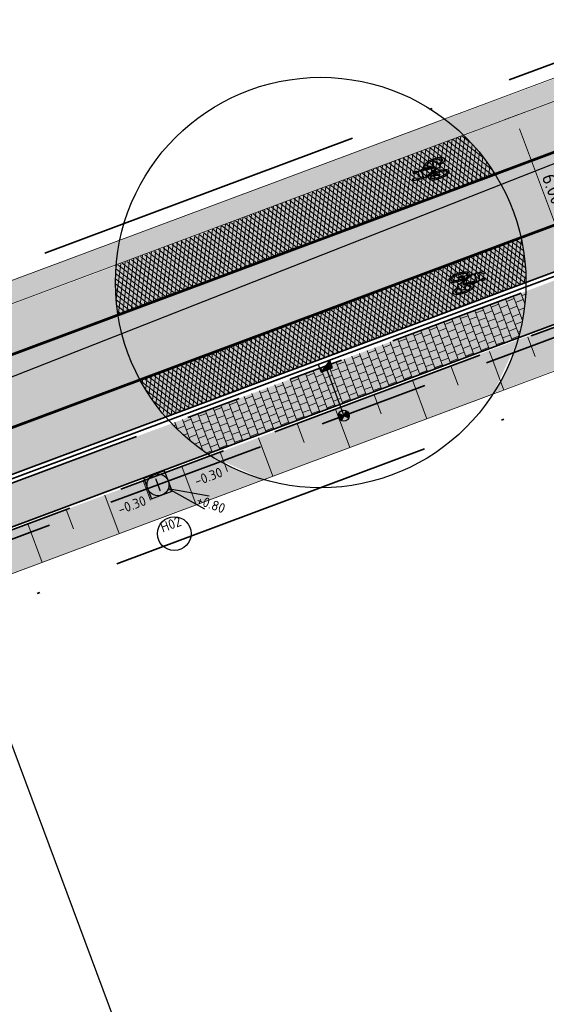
# Model space of a CAD drawing. Header units: metres. Extents: x 132493 to 134960, y 502695 to 503907.
# Tile 61 of 144: x 133178 to 133198, y 503046 to 503082. Entities that reach past the tile are written whole.
import ezdxf
from ezdxf.enums import TextEntityAlignment as Align

# ---------------------------------------------------------------- set-up
doc = ezdxf.new("R2010")
doc.units = ezdxf.units.M
for name, pattern in [('RI-HWA_KOLKAANSLUITING', [4.3, 2.5, -1.8]), ('RI-HWA_PVC', [6.4, 4, -2.4]), ('VH-OPSLUITBAND_100X200', [16, 8, -2, 4, -2]), ('VH-TROTTOIRBAND_130-150', [15, 5, -2, 2, -2, 2, -2]), ('VW-1-1_STREEP', [2, 1, -1]), ('XX-PROJECTGRENS', [18, 12, -3, 0, -3])]:
    doc.linetypes.add(name, pattern=pattern)
doc.layers.get('Defpoints').update_dxf_attribs({"color": 3})
for name, color, linetype, lineweight, plot in [('ARC-hoev-btt-300x300x45-grijs-nieuw', 8, 'Continuous', 18, False), ('ARC-hoev-fietsstrook-plateau-drempel-afalt rood', 241, 'Continuous', 18, False), ('ARC-hoev-gras zaaien', 73, 'Continuous', 35, False), ('ARC-hoev-nieuw-asfalt-streetprint', 215, 'Continuous', 35, False)]:
    doc.layers.add(name, color=color, linetype=linetype, lineweight=lineweight, plot=plot)
for name, color, linetype, lineweight in [('N-WE-GR-GRAS-A-200', 81, 'Continuous', 18), ('N-WE-GW-GRONDWERKLIJN_TEEN-G', 3, 'Continuous', 20), ('N-WE-GW-TALUDARCERING-S', 252, 'Continuous', 25), ('N-WE-GW-TALUDARCERING_KORT-G', 252, 'Continuous', 20), ('N-WE-GW-TALUDARCERING_LANG-G', 252, 'Continuous', 18), ('N-WE-KG-GRENS_WERKGRENS-G', 5, 'XX-PROJECTGRENS', 35), ('N-WE-RI-HWA_HULPSTUK-S', 150, 'Continuous', 25), ('N-WE-RI-HWA_KOLKAANSLUITING_PVC_125-G', 160, 'RI-HWA_KOLKAANSLUITING', 25), ('N-WE-RI-HWA_PUTNUMMER-S', 150, 'Continuous', 25), ('N-WE-RI-HWA_RIOOLPUT-S', 150, 'Continuous', 25), ('N-WE-RI-HWA_STROOMRICHTING-S', 150, 'Continuous', 25), ('N-WE-RI-HWA_TRANSPORTLEIDING_PVC_200-G', 150, 'RI-HWA_PVC', 35), ('N-WE-RI-KOLK-S', 150, 'Continuous', 25), ('N-WE-VH-GOOT_TEGEL-G', 170, 'Continuous', 35), ('N-WE-VH-KANTOPSLUITING_OPSLUITBAND_100X200-G', 150, 'VH-OPSLUITBAND_100X200', 35), ('N-WE-VH-KANTOPSLUITING_TROTTOIRBAND_130 150-G', 210, 'VH-TROTTOIRBAND_130-150', 35), ('N-WE-VH-KANTOPSLUITING_VOORKANTBAND-G', 7, 'Continuous', 35), ('N-WE-VH-KANTVERHARDING-G', 2, 'Continuous', 18), ('N-WE-VH-VERHARDING_ASFALT-A', 23, 'Continuous', 18), ('N-WE-VH-VERHARDING_TEGEL-A-200-dik 45', 251, 'Continuous', 18), ('N-WE-VW-MARKERING_LANGS_STREEP_11_010-G', 7, 'VW-1-1_STREEP', 13), ('N-WE-VW-MARKERING_SYMBOOL-S', 7, 'Continuous', 25), ('N02-WE-VH-VERHARDING_ASFALT-A', 252, 'Continuous', 18), ('X-XX-AL-DETAIL1-M', 7, 'Continuous', 18)]:
    doc.layers.add(name, color=color, linetype=linetype, lineweight=lineweight)
doc.styles.add('NLCS-ISO', font='NLCS-ISO.ttf')
doc.styles.add('NLCS-ISO-M200-T25', font='NLCS-ISO.ttf', dxfattribs={"height": 0.5})
doc.dimstyles.new('NLCS-M200-T25-PIJL_L2_H1', dxfattribs={"dimscale": 0.2, "dimtxt": 2.5, "dimasz": 2.5, "dimexe": 2, "dimexo": 2, "dimgap": 0.7, "dimtad": 1, "dimzin": 0, "dimdsep": 46, "dimtxsty": 'NLCS-ISO-M200-T25', "dimcen": 0, "dimdle": 2, "dimclrd": 256, "dimclre": 256, "dimclrt": 256, "dimadec": 1, "dimazin": 0, "dimtfac": 1, "dimtdec": 3, "dimtofl": 0, "dimtmove": 0, "dimatfit": 3, "dimfxl": 2, "dimfxlon": 1, "dimtfillclr": 256, "dimtolj": 1, "dimtzin": 0, "dimlwd": -1, "dimlwe": -1, "dimarcsym": 0})
pattern_1 = [(262.427879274, (0, 0), (0.148691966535, -0.01976610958), []), (322.427879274, (0, 0), (0.0914639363, 0.118887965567), [])]

# ---------------------------------------------------------------- blocks, each defined once
blk = doc.blocks.new('*D247')
at = {"layer": 'Defpoints', "color": 0, "transparency": 16777216}
for p in [(133198.209, 503078.942), (133196.366, 503078.251), (133198.869, 503072.783)]:
    blk.add_point(p, dxfattribs=at)
at = {"layer": 'X-XX-AL-DETAIL1-M', "transparency": 16777216}
for p, q in [((133196.74, 503078.391), (133195.991, 503078.111)), ((133198.294, 503073.102), (133196.541, 503077.783)), ((133198.495, 503072.643), (133198.095, 503072.493))]:
    blk.add_line(p, q, dxfattribs=at)
for points in [[(133196.619, 503077.812), (133196.463, 503077.754), (133196.366, 503078.251)], [(133198.372, 503073.131), (133198.216, 503073.073), (133198.47, 503072.634)]]:
    blk.add_solid(points, dxfattribs=at)
at = {"layer": 'X-XX-AL-DETAIL1-M', "transparency": 16777216, "insert": (133197.783, 503075.579), "char_height": 0.5, "attachment_point": 5, "rotation": 290.5355, "style": 'NLCS-ISO-M200-T25'}
blk.add_mtext('\\A1;6.00', dxfattribs=at)
blk = doc.blocks.new('N-SRI-KOLK_TROTTOIR-SO')
blk.add_hatch(color=256).paths.add_polyline_path([(1.125, 1.5), (-1.125, 1.5), (-1.125, 0)])
blk.add_line((-1.125, 0), (1.125, 1.5))
at = {"flags": 128}
blk.add_lwpolyline([(-1.125, 0), (1.125, 0), (1.125, 1.5), (-1.125, 1.5)], close=True, dxfattribs=at)
blk = doc.blocks.new('*U367')
at = {"ltscale": 0.1, "style": 'NLCS-ISO'}
for tag, p in [('MAT', (-1, 0.5)), ('BOBL', (-109.39, -3.24))]:
    blk.add_attdef(tag, text='', height=1.8, dxfattribs=at).set_placement(p, align=Align.BOTTOM_RIGHT)
for tag, p in [('DIA', (1, 0.5)), ('BOBR', (107.49, -3.24))]:
    blk.add_attdef(tag, text='', height=1.8, dxfattribs=at).set_placement(p, align=Align.BOTTOM_LEFT)
blk.add_attdef('JVA', text='', height=1.8, dxfattribs=at).set_placement((0, -1), align=Align.TOP_CENTER)
blk = doc.blocks.new('SRI-PUT_INSPECTIE-SO')
at = {"lineweight": -3, "flags": 128}
blk.add_lwpolyline([(-2, -2), (2, -2), (2, 2), (-2, 2)], close=True, dxfattribs=at)
at = {"lineweight": -3, "ltscale": 1.5}
blk.add_circle((0, 0), 2, dxfattribs=at)
at = {"ltscale": 0.1, "style": 'NLCS-ISO'}
blk.add_text('I', height=2.5, dxfattribs=at).set_placement((0, -0.01), align=Align.MIDDLE_CENTER)
blk = doc.blocks.new('*U369')
for q in [(6.45, -7.09), (8.06, -5.18)]:
    blk.add_line((1.53, -1.29), q)
blk.add_circle((-0.32, -9.4), 3.09)
at = {"ltscale": 0.1, "style": 'NLCS-ISO'}
blk.add_attdef('PUTHGT', text='', height=1.8, rotation=319.8065, dxfattribs=at).set_placement((5.82, -4.96), align=Align.MIDDLE_LEFT)
blk.add_attdef('PUTNR', text='', height=1.8, dxfattribs=at).set_placement((-0.32, -7.6), align=Align.MIDDLE_CENTER)
blk = doc.blocks.new('*U370')
at = {"ltscale": 0.1, "style": 'NLCS-ISO'}
for tag, p in [('MAT', (-1, 0.5)), ('BOBL', (-106.36, -3.24))]:
    blk.add_attdef(tag, text='', height=1.8, dxfattribs=at).set_placement(p, align=Align.BOTTOM_RIGHT)
for tag, p in [('DIA', (1, 0.5)), ('BOBR', (104.27, -3.24))]:
    blk.add_attdef(tag, text='', height=1.8, dxfattribs=at).set_placement(p, align=Align.BOTTOM_LEFT)
blk.add_attdef('JVA', text='', height=1.8, dxfattribs=at).set_placement((0, -1), align=Align.TOP_CENTER)
blk = doc.blocks.new('*U377')
at = {"layer": 'N-WE-GW-TALUDARCERING_KORT-G'}
for p, q in [((133196.85, 503070.161), (133197.113, 503069.459)), ((133194.04, 503069.112), (133194.302, 503068.409)), ((133191.23, 503068.062), (133191.492, 503067.36)), ((133188.419, 503067.013), (133188.682, 503066.31)), ((133185.609, 503065.963), (133185.871, 503065.26)), ((133182.798, 503064.913), (133183.061, 503064.211)), ((133179.988, 503063.864), (133180.25, 503063.161))]:
    blk.add_line(p, q, dxfattribs=at)
at = {"layer": 'N-WE-GW-TALUDARCERING_LANG-G'}
for p, q in [((133195.445, 503069.637), (133195.97, 503068.231)), ((133192.635, 503068.587), (133193.16, 503067.182)), ((133189.824, 503067.537), (133190.349, 503066.132)), ((133187.014, 503066.488), (133187.539, 503065.083)), ((133184.204, 503065.438), (133184.728, 503064.033)), ((133181.393, 503064.389), (133181.918, 503062.983)), ((133178.583, 503063.339), (133179.108, 503061.934))]:
    blk.add_line(p, q, dxfattribs=at)
blk = doc.blocks.new('SRI-HULP_INLAAT_125MM-SO')
h = blk.add_hatch(color=256)
h.dxf.hatch_style = 1
h.paths.add_polyline_path([(-0.71, 0.71, 0.198912), (-1, 0, 0.198912), (-0.71, -0.71), (0, 0)])
h = blk.add_hatch(color=256)
h.dxf.hatch_style = 1
h.paths.add_polyline_path([(1, 0, 0.198912), (0.71, 0.71), (0, 0), (0.71, -0.71, 0.198912)])
for p, q in [((-0.71, 0.71), (0.71, -0.71)), ((-0.71, -0.71), (0.71, 0.71))]:
    blk.add_line(p, q)
blk.add_circle((0, 0), 1)
blk = doc.blocks.new('N-SVW-MARKERING_SYMBOOL_FIETS_1.35')
h = blk.add_hatch(color=256)
h.paths.add_polyline_path([(-0.045, 1.35), (-0.07, 1.35), (-0.07, 1.35), (-0.095, 1.35, 0.236068), (-0.119, 1.325), (-0.132, 1.288), (-0.183, 0.766, 0.006813), (-0.189, 0.773, 0.22312), (-0.231, 0.793, 0.22312), (-0.273, 0.773, 0.090648), (-0.327, 0.677, 0.047451), (-0.356, 0.559, 0.035374), (-0.367, 0.396, 0.035374), (-0.356, 0.234, 0.047451), (-0.327, 0.116, 0.090648), (-0.273, 0.02, 0.22312), (-0.231, 0, 0.22312), (-0.189, 0.02, 0.090648), (-0.134, 0.116, 0.047451), (-0.106, 0.234, 0.035374), (-0.095, 0.396, 0.035374), (-0.106, 0.559, 0.047451), (-0.134, 0.677, 0.038864), (-0.153, 0.72), (-0.148, 0.783), (0.017, 0.355), (0.017, 0.297, 0.544665), (0.054, 0.26), (0.11, 0.272, 0.008345), (0.115, 0.234, 0.047451), (0.144, 0.116, 0.090648), (0.198, 0.02, 0.22312), (0.24, 0, 0.22312), (0.282, 0.02, 0.090648), (0.336, 0.116, 0.047451), (0.365, 0.234, 0.035374), (0.376, 0.396, 0.035374), (0.365, 0.559, 0.047451), (0.336, 0.677, 0.090648), (0.282, 0.773, 0.22312), (0.24, 0.793, 0.22312), (0.198, 0.773, 0.006813), (0.192, 0.766), (0.141, 1.04), (0.153, 1.139), (0.166, 1.127), (0.19, 1.239, 0.548946), (0.178, 1.251), (0.091, 1.251), (0.091, 1.201), (0.123, 1.17), (0.116, 1.078), (-0.122, 1.078), (-0.11, 1.214, -0.281777), (-0.07, 1.239), (-0.045, 1.239)])
h.paths.add_polyline_path([(0.104, 0.966), (0.042, 0.458), (0.017, 0.458), (-0.14, 0.868), (-0.132, 0.966)], flags=16)
h.paths.add_polyline_path([(0.128, 0.879), (0.161, 0.717, 0.035986), (0.144, 0.677, 0.047451), (0.115, 0.559, 0.021905), (0.105, 0.458), (0.079, 0.458)], flags=16)
h.paths.add_polyline_path([(-0.205, 0.692, -0.01664), (-0.196, 0.677), (-0.218, 0.508), (-0.243, 0.446), (-0.243, 0.372, 0.720759), (-0.231, 0.359, 0.162278), (-0.218, 0.372), (-0.194, 0.421), (-0.169, 0.545), (-0.164, 0.596, -0.030907), (-0.151, 0.524, -0.028874), (-0.144, 0.396, -0.028874), (-0.151, 0.269, -0.039407), (-0.169, 0.177, -0.080527), (-0.205, 0.1, -0.24906), (-0.231, 0.087, -0.24906), (-0.256, 0.1, -0.080527), (-0.292, 0.177, -0.039407), (-0.31, 0.269, -0.028874), (-0.317, 0.396, -0.028874), (-0.31, 0.524, -0.039407), (-0.292, 0.615, -0.080527), (-0.256, 0.692, -0.24906), (-0.231, 0.706, -0.24906)], flags=16)
h.paths.add_polyline_path([(0.24, 0.706, -0.24906), (0.265, 0.692, -0.080527), (0.301, 0.615, -0.039407), (0.319, 0.524, -0.028874), (0.327, 0.396, -0.028874), (0.319, 0.269, -0.039407), (0.301, 0.177, -0.080527), (0.265, 0.1, -0.24906), (0.24, 0.087, -0.24906), (0.214, 0.1, -0.080527), (0.179, 0.177, -0.039407), (0.161, 0.269, -0.003097), (0.159, 0.283), (0.24, 0.31), (0.265, 0.359), (0.265, 0.433, 0.414214), (0.24, 0.458), (0.155, 0.458, -0.014843), (0.161, 0.524, -0.039407), (0.179, 0.615, -0.080527), (0.214, 0.692, -0.24906)], flags=16)
at = {"flags": 128}
for points in [[(-0.183, 0.766), (-0.132, 1.288), (-0.119, 1.325, -0.414214), (-0.07, 1.35), (-0.045, 1.35), (-0.045, 1.239), (-0.07, 1.239, 0.281777), (-0.11, 1.214), (-0.122, 1.078), (0.116, 1.078), (0.123, 1.17), (0.091, 1.201), (0.091, 1.251), (0.178, 1.251, -0.548946), (0.19, 1.239), (0.166, 1.127), (0.153, 1.139), (0.141, 1.04), (0.192, 0.766)], [(-0.189, 0.773, 0.22312), (-0.231, 0.793, 0.22312), (-0.273, 0.773, 0.090648), (-0.327, 0.677, 0.047451), (-0.356, 0.559, 0.035374), (-0.367, 0.396, 0.035374), (-0.356, 0.234, 0.047451), (-0.327, 0.116, 0.090648), (-0.273, 0.02, 0.22312), (-0.231, 0, 0.22312), (-0.189, 0.02, 0.090648), (-0.134, 0.116, 0.047451), (-0.106, 0.234, 0.035374), (-0.095, 0.396, 0.035374), (-0.106, 0.559, 0.047451), (-0.134, 0.677, 0.038864), (-0.153, 0.72), (-0.148, 0.783), (0.017, 0.355), (0.017, 0.297, 0.544665), (0.054, 0.26), (0.11, 0.272, 0.008345), (0.115, 0.234, 0.047451), (0.144, 0.116, 0.090648), (0.198, 0.02, 0.22312), (0.24, 0, 0.22312), (0.282, 0.02, 0.090648), (0.336, 0.116, 0.047451), (0.365, 0.234, 0.035374), (0.376, 0.396, 0.035374), (0.365, 0.559, 0.047451), (0.336, 0.677, 0.090648), (0.282, 0.773, 0.22312), (0.24, 0.793, 0.22312), (0.198, 0.773)]]:
    blk.add_lwpolyline(points, format="xyb", dxfattribs=at)
blk.add_lwpolyline([(-0.14, 0.868), (0.017, 0.458), (0.042, 0.458), (0.104, 0.966), (-0.132, 0.966)], close=True, dxfattribs=at)
for points in [[(0.161, 0.717, 0.035986), (0.144, 0.677, 0.047451), (0.115, 0.559, 0.021905), (0.105, 0.458), (0.079, 0.458), (0.128, 0.879)], [(-0.164, 0.596), (-0.169, 0.545), (-0.194, 0.421), (-0.218, 0.372, -0.162278), (-0.231, 0.359, -0.720759), (-0.243, 0.372), (-0.243, 0.446), (-0.218, 0.508), (-0.196, 0.677, 0.01664), (-0.205, 0.692, 0.24906), (-0.231, 0.706, 0.24906), (-0.256, 0.692, 0.080527), (-0.292, 0.615, 0.039407), (-0.31, 0.524, 0.028874), (-0.317, 0.396, 0.028874), (-0.31, 0.269, 0.039407), (-0.292, 0.177, 0.080527), (-0.256, 0.1, 0.24906), (-0.231, 0.087, 0.24906), (-0.205, 0.1, 0.080527), (-0.169, 0.177, 0.039407), (-0.151, 0.269, 0.028874), (-0.144, 0.396, 0.028874), (-0.151, 0.524, 0.030907)], [(0.327, 0.396, 0.028874), (0.319, 0.524, 0.039407), (0.301, 0.615, 0.080527), (0.265, 0.692, 0.24906), (0.24, 0.706, 0.24906), (0.214, 0.692, 0.080527), (0.179, 0.615, 0.039407), (0.161, 0.524, 0.014843), (0.155, 0.458), (0.24, 0.458, -0.414214), (0.265, 0.433), (0.265, 0.359), (0.24, 0.31), (0.159, 0.283, 0.003097), (0.161, 0.269, 0.039407), (0.179, 0.177, 0.080527), (0.214, 0.1, 0.24906), (0.24, 0.087, 0.24906), (0.265, 0.1, 0.080527), (0.301, 0.177, 0.039407), (0.319, 0.269, 0.028874)]]:
    blk.add_lwpolyline(points, format="xyb", close=True, dxfattribs=at)
for centre, start, end in [((-0.425, 0.577), 38.1274, 39.6888), ((0.434, 0.577), 140.3112, 141.8726)]:
    blk.add_arc(centre, 0.307, start, end)

msp = doc.modelspace()

# ---------------------------------------------------------------- hatches: boundary and pattern name
at = {"layer": 'ARC-hoev-btt-300x300x45-grijs-nieuw', "transparency": 33554687}
h = msp.add_hatch(color=256, dxfattribs=at)
h.dxf.hatch_style = 1
edge = h.paths.add_edge_path()
edge.add_line((133135.251, 503049.167), (133157.224, 503057.07))
edge.add_line((133157.224, 503057.07), (133167.029, 503060.773))
edge.add_line((133167.029, 503060.773), (133183.833, 503067.008))
edge.add_line((133183.833, 503067.008), (133199.119, 503072.717))
edge.add_line((133199.119, 503072.717), (133219.82, 503080.49))
edge.add_line((133219.82, 503080.49), (133235.673, 503086.597))
edge.add_line((133235.673, 503086.597), (133255.126, 503094.092))
edge.add_line((133255.126, 503094.092), (133261.306, 503096.626))
edge.add_line((133261.306, 503096.626), (133294.331, 503110.147))
edge.add_arc((133297.303, 503102.881), 7.85, 76.2325, 112.2422, ccw=False)
edge.add_line((133299.171, 503110.506), (133262.278, 503095.404))
edge.add_line((133262.278, 503095.404), (133255.68, 503092.698))
edge.add_line((133255.68, 503092.698), (133236.216, 503085.199))
edge.add_line((133236.216, 503085.199), (133219.434, 503078.734))
edge.add_line((133219.434, 503078.734), (133199.681, 503071.325))
edge.add_line((133199.681, 503071.325), (133185.154, 503065.9))
edge.add_line((133185.154, 503065.9), (133172.863, 503061.31))
edge.add_line((133172.863, 503061.31), (133157.238, 503055.474))
edge.add_line((133157.238, 503055.474), (133135.759, 503047.756))
edge.add_line((133135.759, 503047.756), (133135.251, 503049.167))
at = {"layer": 'ARC-hoev-fietsstrook-plateau-drempel-afalt rood', "transparency": 33554661}
h = msp.add_hatch(color=256, dxfattribs=at)
h.dxf.hatch_style = 1
edge = h.paths.add_edge_path()
edge.add_arc((133149.078, 503000.87), 56.258, 110.1159, 133.7513)
edge.add_line((133110.173, 503041.508), (133111.41, 503040.27))
edge.add_arc((133149.082, 503000.861), 54.517, 110.1772, 133.7093, ccw=False)
edge.add_line((133130.277, 503052.033), (133150.524, 503059.265))
edge.add_line((133150.524, 503059.265), (133182.591, 503071.241))
edge.add_line((133182.591, 503071.241), (133214.659, 503083.217))
edge.add_line((133214.659, 503083.217), (133253.5, 503098.18))
edge.add_line((133253.5, 503098.18), (133272.027, 503105.779))
edge.add_line((133272.027, 503105.779), (133307.022, 503120.091))
edge.add_line((133307.022, 503120.091), (133329.355, 503129.36))
edge.add_arc((133660.936, 502370.914), 827.76, 112.28968, 113.614237, ccw=False)
edge.add_line((133346.975, 503136.822), (133346.31, 503138.441))
edge.add_arc((133702.019, 502272.149), 936.478, 112.32356, 113.546479)
edge.add_line((133327.902, 503130.652), (133306.353, 503121.708))
edge.add_line((133306.353, 503121.708), (133271.417, 503107.424))
edge.add_line((133271.417, 503107.424), (133252.853, 503099.807))
edge.add_line((133252.853, 503099.807), (133243.666, 503096.267))
edge.add_line((133243.666, 503096.267), (133214.038, 503084.853))
edge.add_line((133214.038, 503084.853), (133182.673, 503073.096))
edge.add_line((133182.673, 503073.096), (133149.925, 503060.909))
edge.add_line((133149.925, 503060.909), (133129.729, 503053.696))
h = msp.add_hatch(color=256, dxfattribs=at)
h.dxf.hatch_style = 1
edge = h.paths.add_edge_path()
edge.add_arc((133149.174, 503000.711), 52.191, 110.2362, 133.6079)
edge.add_line((133113.177, 503038.501), (133114.414, 503037.263))
edge.add_arc((133149.095, 503000.836), 50.296, 110.2267, 133.5937, ccw=False)
edge.add_line((133131.705, 503048.03), (133135.106, 503049.274))
edge.add_line((133135.106, 503049.274), (133135.054, 503049.415))
edge.add_line((133135.054, 503049.415), (133151.928, 503055.413))
edge.add_line((133151.928, 503055.413), (133184.021, 503067.398))
edge.add_line((133184.021, 503067.398), (133216.113, 503079.383))
edge.add_line((133216.113, 503079.383), (133230.13, 503084.783))
edge.add_line((133230.13, 503084.783), (133248.504, 503091.862))
edge.add_line((133248.504, 503091.862), (133255.015, 503094.37))
edge.add_line((133255.015, 503094.37), (133263.815, 503097.98))
edge.add_line((133263.815, 503097.98), (133273.58, 503101.985))
edge.add_line((133273.58, 503101.985), (133294.218, 503110.425))
edge.add_line((133294.218, 503110.425), (133308.647, 503116.163))
edge.add_line((133308.647, 503116.163), (133321.189, 503121.356))
edge.add_arc((133325.736, 503114.592), 8.15, 112.5553, 123.9123, ccw=False)
edge.add_line((133322.61, 503122.119), (133339.516, 503129.327))
edge.add_line((133339.516, 503129.327), (133348.534, 503133.03))
edge.add_line((133348.534, 503133.03), (133347.926, 503134.51))
edge.add_line((133347.926, 503134.51), (133338.932, 503130.761))
edge.add_line((133338.932, 503130.761), (133324.725, 503124.73))
edge.add_line((133324.725, 503124.73), (133307.975, 503117.821))
edge.add_line((133307.975, 503117.821), (133290.987, 503110.832))
edge.add_line((133290.987, 503110.832), (133272.974, 503103.466))
edge.add_line((133272.974, 503103.466), (133263.699, 503099.661))
edge.add_line((133263.699, 503099.661), (133254.424, 503095.857))
edge.add_line((133254.424, 503095.857), (133234.985, 503088.368))
edge.add_line((133234.985, 503088.368), (133227.512, 503085.489))
edge.add_line((133227.512, 503085.489), (133215.546, 503080.879))
edge.add_line((133215.546, 503080.879), (133183.463, 503068.898))
edge.add_line((133183.463, 503068.898), (133151.38, 503056.916))
edge.add_line((133151.38, 503056.916), (133131.122, 503049.68))
at = {"layer": 'ARC-hoev-gras zaaien', "transparency": 33554623}
h = msp.add_hatch(color=256, dxfattribs=at)
h.dxf.hatch_style = 1
edge = h.paths.add_edge_path()
edge.add_line((133044.309, 503023.381), (133040.615, 503022.372))
edge.add_line((133040.615, 503022.372), (132963.333, 502994.968))
edge.add_line((132963.333, 502994.968), (132943.131, 502987.701))
edge.add_line((132943.131, 502987.701), (132911.739, 502976.137))
edge.add_line((132911.739, 502976.137), (132911.461, 502976.894))
edge.add_line((132911.461, 502976.894), (132942.521, 502988.329))
edge.add_line((132942.521, 502988.329), (132970.625, 502998.407))
edge.add_line((132970.625, 502998.407), (133038.368, 503022.472))
edge.add_line((133038.368, 503022.472), (133038.106, 503023.225))
edge.add_line((133038.106, 503023.225), (133047.748, 503026.616))
edge.add_line((133047.748, 503026.616), (133047.989, 503025.936))
edge.add_line((133047.989, 503025.936), (133127.687, 503053.755))
edge.add_line((133127.687, 503053.755), (133134.899, 503056.438))
edge.add_line((133134.899, 503056.438), (133149.651, 503061.661))
edge.add_line((133149.651, 503061.661), (133181.947, 503073.722))
edge.add_line((133181.947, 503073.722), (133199.63, 503080.276))
edge.add_line((133199.63, 503080.276), (133213.754, 503085.601))
edge.add_line((133213.754, 503085.601), (133233.156, 503093.076))
edge.add_line((133233.156, 503093.076), (133252.557, 503100.55))
edge.add_line((133252.557, 503100.55), (133257.934, 503102.755))
edge.add_line((133257.934, 503102.755), (133289.068, 503115.503))
edge.add_line((133289.068, 503115.503), (133322.795, 503129.396))
edge.add_line((133322.795, 503129.396), (133334.457, 503134.354))
edge.add_line((133334.457, 503134.354), (133353.994, 503142.447))
edge.add_arc((133874.079, 501859.396), 1384.453, 110.685494, 112.065176, ccw=False)
edge.add_arc((133543.44, 502717.163), 465.231, 107.2339, 109.90622, ccw=False)
edge.add_line((133405.604, 503161.507), (133415.873, 503164.493))
edge.add_line((133415.873, 503164.493), (133424.367, 503166.632))
edge.add_arc((133423.248, 503166.689), 1.12, 293.158, 357.0847, ccw=False)
edge.add_line((133423.689, 503165.66), (133416.135, 503163.735))
edge.add_line((133416.135, 503163.735), (133405.842, 503160.744))
edge.add_arc((133727.946, 502167.954), 1043.735, 107.975293, 109.164059)
edge.add_arc((133874.079, 501859.396), 1383.653, 110.68572, 112.049064)
edge.add_line((133354.655, 503141.852), (133335.046, 503133.749))
edge.add_line((133335.046, 503133.749), (133323.1, 503128.657))
edge.add_line((133323.1, 503128.657), (133289.372, 503114.763))
edge.add_line((133289.372, 503114.763), (133258.907, 503102.29))
edge.add_line((133258.907, 503102.29), (133252.853, 503099.807))
edge.add_line((133252.853, 503099.807), (133233.446, 503092.33))
edge.add_line((133233.446, 503092.33), (133214.038, 503084.853))
edge.add_line((133214.038, 503084.853), (133200.785, 503079.926))
edge.add_line((133200.785, 503079.926), (133181.811, 503072.817))
edge.add_line((133181.811, 503072.817), (133149.925, 503060.909))
edge.add_line((133149.925, 503060.909), (133135.167, 503055.685))
edge.add_line((133135.167, 503055.685), (133129.729, 503053.696))
edge.add_arc((133149.077, 503000.87), 56.258, 110.1159, 133.7514)
edge.add_line((133110.173, 503041.508), (133098.876, 503030.223))
edge.add_arc((133081.208, 503047.911), 25, 274.4321, 314.967, ccw=False)
edge.add_arc((133081.208, 503047.911), 25, 264.364, 274.4321, ccw=False)
edge.add_line((133078.753, 503023.032), (133062.83, 503024.603))
edge.add_arc((133057.207, 502968.881), 56.005, 84.2369, 103.3139)
h = msp.add_hatch(color=256, dxfattribs=at)
h.dxf.hatch_style = 1
edge = h.paths.add_edge_path()
edge.add_line((133138.974, 503048.866), (133150.829, 503053.005))
edge.add_line((133150.829, 503053.005), (133185.259, 503065.832))
edge.add_line((133185.259, 503065.832), (133232.035, 503083.481))
edge.add_line((133232.035, 503083.481), (133255.717, 503092.605))
edge.add_line((133255.717, 503092.605), (133274.301, 503100.227))
edge.add_line((133274.301, 503100.227), (133288.067, 503105.857))
edge.add_line((133288.067, 503105.857), (133299.333, 503110.464))
edge.add_line((133299.333, 503110.464), (133302.181, 503109.276))
edge.add_line((133302.181, 503109.276), (133291.072, 503104.512))
edge.add_line((133291.072, 503104.512), (133289.771, 503103.954))
edge.add_line((133289.771, 503103.954), (133275.064, 503098.33))
edge.add_line((133275.064, 503098.33), (133256.271, 503091.211))
edge.add_line((133256.271, 503091.211), (133232.72, 503082.138))
edge.add_line((133232.72, 503082.138), (133231.019, 503078.417))
edge.add_line((133231.019, 503078.417), (133227.38, 503080.08))
edge.add_line((133227.38, 503080.08), (133187.2, 503064.956))
edge.add_line((133187.2, 503064.956), (133153.093, 503052.218))
edge.add_line((133153.093, 503052.218), (133136.727, 503046.459))
edge.add_arc((133134.721, 503050.585), 4.587, 295.9212, 337.9876)
at = {"layer": 'ARC-hoev-nieuw-asfalt-streetprint', "transparency": 33554534}
h = msp.add_hatch(color=256, dxfattribs=at)
h.dxf.hatch_style = 1
edge = h.paths.add_edge_path()
edge.add_arc((133149.178, 503000.704), 52.198, 110.2429, 133.6063, ccw=False)
edge.add_line((133131.117, 503049.678), (133151.38, 503056.916))
edge.add_line((133151.38, 503056.916), (133183.463, 503068.898))
edge.add_line((133183.463, 503068.898), (133215.546, 503080.879))
edge.add_line((133215.546, 503080.879), (133254.424, 503095.857))
edge.add_line((133254.424, 503095.857), (133272.974, 503103.466))
edge.add_line((133272.974, 503103.466), (133308.999, 503118.198))
edge.add_line((133308.999, 503118.198), (133336.449, 503129.713))
edge.add_line((133336.449, 503129.713), (133347.926, 503134.51))
edge.add_line((133347.926, 503134.51), (133346.975, 503136.822))
edge.add_line((133346.975, 503136.822), (133335.45, 503132.005))
edge.add_line((133335.45, 503132.005), (133308.047, 503120.51))
edge.add_line((133308.047, 503120.51), (133272.027, 503105.779))
edge.add_line((133272.027, 503105.779), (133253.5, 503098.18))
edge.add_line((133253.5, 503098.18), (133214.659, 503083.217))
edge.add_line((133214.659, 503083.217), (133182.591, 503071.241))
edge.add_line((133182.591, 503071.241), (133150.524, 503059.265))
edge.add_line((133150.524, 503059.265), (133130.277, 503052.033))
edge.add_arc((133149.089, 503000.849), 54.531, 110.1802, 133.7062)
edge.add_line((133111.41, 503040.27), (133100.113, 503028.985))
edge.add_line((133100.113, 503028.985), (133096.816, 503025.692))
edge.add_line((133096.816, 503025.692), (133098.596, 503023.937))
edge.add_line((133098.596, 503023.937), (133101.879, 503027.216))
edge.add_line((133101.879, 503027.216), (133113.177, 503038.501))
at = {"layer": 'N-WE-GR-GRAS-A-200', "transparency": 33554559}
h = msp.add_hatch(dxfattribs=at)
h.set_pattern_fill('AGR-GRAS_02', color=256, scale=0.02, angle=41.1881, pattern_type=2)
h.set_pattern_definition([(41.188079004, (53.3742, 27.19592), (0.0188038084, 0.28221696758), [0.05, -0.15]), (41.188079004, (53.37796, 27.35867), (0.0188038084, 0.28221696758), [0.05, -0.15]), (131.188079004, (53.34316, 27.26177), (-0.28221696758, 0.0188038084), [0.05, -0.15]), (131.188079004, (53.35727, 27.36713), (-0.28221696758, 0.0188038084), [0.05, -0.15]), (86.188079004, (53.31211, 27.32762), (-0.13170657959, 0.150510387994), [0.05, -0.2328427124]), (176.188079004, (53.45699, 27.26836), (-0.150510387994, -0.13170657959), [0.05, -0.2328427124]), (67.753130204, (53.37232, 27.274), (0.150510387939, 0.131706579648), [0.05, -0.3972135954]), (67.753130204, (53.3742, 27.40853), (0.150510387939, 0.131706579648), [0.05, -0.3972135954]), (104.623027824, (53.47956, 27.28812), (-0.13170657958, 0.150510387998), [0.05, -0.3972135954]), (104.623027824, (53.35256, 27.29658), (-0.13170657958, 0.150510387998), [0.05, -0.3972135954]), (104.623027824, (53.43817, 27.30505), (-0.13170657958, 0.150510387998), [0.05, -0.3972135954]), (157.753130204, (53.30177, 27.278705), (-0.131706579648, 0.150510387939), [0.05, -0.3972135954]), (194.623027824, (53.38455, 27.24484), (-0.150510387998, -0.13170657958), [0.05, -0.3972135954])])
edge = h.paths.add_edge_path()
edge.add_arc((133189.282, 503072.161), 7.5, 167.9888, 174.9804)
edge.add_line((133181.811, 503072.818), (133184.447, 503073.805))
edge.add_line((133184.447, 503073.805), (133194.498, 503077.551))
edge.add_line((133194.498, 503077.551), (133193.799, 503078.149))
edge.add_line((133193.799, 503078.149), (133185.274, 503074.965))
edge.add_line((133185.274, 503074.965), (133181.947, 503073.722))
h = msp.add_hatch(dxfattribs=at)
h.set_pattern_fill('AGR-GRAS_02', color=256, scale=0.02, angle=41.1881, pattern_type=2)
h.set_pattern_definition([(19.88062736, (198682.93535, -10900.7731), (0.12006831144, 0.25609295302), [0.05, -0.15]), (19.88062736, (198682.99799, -10900.62285), (0.12006831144, 0.25609295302), [0.05, -0.15]), (109.88062736, (198682.93035, -10900.70047), (-0.25609295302, 0.12006831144), [0.05, -0.15]), (109.88062736, (198682.98178, -10900.60744), (-0.25609295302, 0.12006831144), [0.05, -0.15]), (64.88062736, (198682.92536, -10900.62784), (-0.068012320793, 0.188080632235), [0.05, -0.2328427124]), (154.88062736, (198683.0388, -10900.7357), (-0.188080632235, -0.068012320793), [0.05, -0.2328427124]), (46.44567856, (198682.96197, -10900.699675), (0.188080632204, 0.068012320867), [0.05, -0.3972135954]), (46.44567856, (198683.0126, -10900.57503), (0.188080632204, 0.068012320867), [0.05, -0.3972135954]), (83.31557618, (198683.06701, -10900.72549), (-0.068012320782, 0.188080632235), [0.05, -0.3972135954]), (83.31557618, (198682.951765, -10900.67146), (-0.068012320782, 0.188080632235), [0.05, -0.3972135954]), (83.31557618, (198683.0346, -10900.69468), (-0.068012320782, 0.188080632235), [0.05, -0.3972135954]), (136.44567856, (198682.89794, -10900.66966), (-0.068012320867, 0.188080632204), [0.05, -0.3972135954]), (173.31557618, (198682.962765, -10900.73129), (-0.188080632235, -0.068012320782), [0.05, -0.3972135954])])
edge = h.paths.add_edge_path()
edge.add_line((133185.259, 503065.832), (133196.47, 503070.019))
edge.add_arc((133189.282, 503072.161), 7.5, 327.0756, 343.4044, ccw=False)
edge.add_line((133195.578, 503068.085), (133187.2, 503064.956))
edge.add_arc((133189.282, 503072.161), 7.5, 237.5529, 253.8817, ccw=False)
at = {"layer": 'N-WE-VH-VERHARDING_ASFALT-A', "transparency": 33554559}
h = msp.add_hatch(dxfattribs=at)
h.set_pattern_fill('AVH-ASFALT_LAAG1-D', color=11, scale=5, angle=182, pattern_type=2)
h.set_pattern_definition(pattern_1)
edge = h.paths.add_edge_path()
edge.add_line((133195.65, 503076.124), (133195.121, 503076.869))
edge.add_line((133195.121, 503076.869), (133194.504, 503077.545))
edge.add_line((133194.504, 503077.545), (133181.808, 503072.782))
edge.add_arc((133189.282, 503072.161), 7.5, 175.2503, 189.201)
edge.add_line((133181.879, 503070.962), (133195.65, 503076.124))
h = msp.add_hatch(dxfattribs=at)
h.set_pattern_fill('AVH-ASFALT_LAAG1-D', color=11, scale=5, angle=182, pattern_type=2)
h.set_pattern_definition(pattern_1)
edge = h.paths.add_edge_path()
edge.add_line((133182.685, 503068.594), (133196.599, 503073.81))
edge.add_arc((133192.146, 503072.626), 4.607, -6.0116, 14.8879, ccw=False)
edge.add_line((133196.728, 503072.144), (133183.671, 503067.267))
edge.add_arc((133186.783, 503070.609), 4.566, 206.1815, 227.0379, ccw=False)
at = {"layer": 'N-WE-VH-VERHARDING_TEGEL-A-200-dik 45', "transparency": 33554559}
h = msp.add_hatch(dxfattribs=at)
h.set_pattern_fill('AVH-TEGEL_300X300_HALFST', color=256, angle=200.4787, pattern_type=2)
h.set_pattern_definition([(200.4787, (133184.52878, 503066.36024), (-0.228562, -0.245478), [0.3, -0.3]), (290.4787, (133184.52878, 503066.36024), (0.281041, 0.1049576), [])])
edge = h.paths.add_edge_path()
edge.add_line((133183.833, 503067.008), (133196.776, 503071.841))
edge.add_arc((133189.282, 503072.161), 7.5, 344.356, 357.5543, ccw=False)
edge.add_line((133196.505, 503070.139), (133185.154, 503065.9))
edge.add_arc((133189.282, 503072.161), 7.5, 223.403, 236.6013, ccw=False)
at = {"layer": 'N02-WE-VH-VERHARDING_ASFALT-A', "transparency": 33554559}
h = msp.add_hatch(dxfattribs=at)
h.set_pattern_fill('AVH-BSS_KEIFORMAAT_ELLEBOOG-SO', color=2, angle=226, pattern_type=2)
h.set_pattern_definition([(246.427879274, (0, 0), (0.054248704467, -0.138228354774), [0.315, -0.105]), (156.427879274, (0.19248, -0.08398), (0.054248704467, -0.138228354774), [0.315, -0.105])])
edge = h.paths.add_edge_path()
edge.add_arc((133189.282, 503072.161), 7.5, 12.6992, 31.8964)
edge.add_line((133195.65, 503076.124), (133181.879, 503070.962))
edge.add_arc((133189.282, 503072.161), 7.5, 189.201, 208.3982)
edge.add_line((133182.685, 503068.594), (133196.599, 503073.81))

# ---------------------------------------------------------------- linework, layer by layer
at = {"layer": 'Defpoints', "flags": 128}
msp.add_lwpolyline([(133096.801, 503024.655, 0.048585), (133100.996, 503028.101), (133102.215, 503029.482, -0.078248), (133125.225, 503048.667), (133159.674, 503061.519), (133335.938, 503130.854)], format="xyb", dxfattribs=at)
at = {"layer": 'Defpoints', "elevation": -7055.85, "flags": 128}
msp.add_lwpolyline([(132981.992, 503031.99), (133161.73, 503098.934), (133190.036, 503022.934), (133010.298, 502955.99)], close=True, dxfattribs=at)
at = {"layer": 'Defpoints'}
msp.add_circle((133189.282, 503072.161), 7.5, dxfattribs=at)
at = {"layer": 'N-WE-GW-GRONDWERKLIJN_TEEN-G', "flags": 128}
msp.add_lwpolyline([(133288.82, 503104.544), (133274.869, 503098.839), (133256.271, 503091.211), (133217.319, 503076.204), (133153.093, 503052.218), (133140.665, 503047.799), (133136.604, 503046.394)], dxfattribs=at)
at = {"layer": 'N-WE-KG-GRENS_WERKGRENS-G', "flags": 128}
for points in [[(133128.23, 503054.532), (133134.731, 503056.91), (133137.173, 503057.754), (133149.48, 503062.131), (133213.577, 503086.069), (133252.373, 503101.015), (133270.871, 503108.602), (133306.885, 503123.33), (133329.248, 503132.618), (133334.247, 503134.808, -0.009844), (133384.864, 503155.067, 0.000267), (133395.245, 503158.76), (133404.405, 503161.707), (133414.368, 503164.465), (133423.338, 503166.665), (133422.764, 503168.092), (133426.054, 503169.422), (133426.863, 503167.42), (133431.538, 503168.304), (133432.861, 503169.705, -0.012525), (133446.195, 503172.025), (133446.427, 503171.142), (133453.695, 503172.435), (133464.244, 503174.558), (133468.751, 503175.698), (133481.347, 503179.803), (133494.584, 503184.524), (133505.986, 503189.24), (133509.745, 503190.505), (133516.547, 503192.908), (133520.249, 503182.162), (133500.01, 503174.427), (133496.13, 503172.727), (133491.379, 503168.182), (133490.571, 503170.447)], [(132713.857, 502831.058, 0.00557), (132736.336, 502852.282, 0.025284), (132742.356, 502859.092, 0.023781), (132764.837, 502894.878), (132764.332, 502900.772), (132769.103, 502908.844), (132770.147, 502910.61, -0.199942), (132792.84, 502927.585), (132821.657, 502934.868), (132821.877, 502934.924, -0.382663), (132824.715, 502933.435), (132826.44, 502928.746), (132836.013, 502932.379), (132835.142, 502934.641, -0.419067), (132837.192, 502939.034), (132839.946, 502940.011), (132859.009, 502946.768), (132896.431, 502960.688), (132897.868, 502961.222, -0.414546), (132902.242, 502959.217), (132903.172, 502956.771), (132912.937, 502960.243), (132911.784, 502963.396, -0.415091), (132913.474, 502967.061), (132914.777, 502967.54), (132938.361, 502976.202), (132937.622, 502978.218), (133021.387, 503008.032), (133021.665, 503007.256), (133025.633, 503008.609), (133041.138, 503014.117, -0.110369), (133061.92, 503016.654), (133077.967, 503015.071), (133083.249, 503014.549, -0.006082), (133083.443, 503014.528, -0.257939), (133089.707, 503009.984), (133098.64, 503013.13, -0.265135), (133100.736, 503020.774), (133115.827, 503035.848, -0.110259), (133133.49, 503047.049), (133134.688, 503047.481), (133135.587, 503044.984), (133140.996, 503046.855), (133153.435, 503051.279), (133217.674, 503075.269), (133227.629, 503079.105), (133231.439, 503077.362), (133233.221, 503081.259), (133256.641, 503090.282), (133275.248, 503097.913), (133286.864, 503102.664), (133286.996, 503102.612), (133301.214, 503108.414), (133308.671, 503105.028), (133316.063, 503108.086), (133318.711, 503114.684), (133331.434, 503120.137), (133350.488, 503128.304), (133350.949, 503129.266, -0.00058), (133353.896, 503130.476, -0.007004), (133389.707, 503144.549), (133398.182, 503145.874), (133401.032, 503146.319), (133400.801, 503151.158, -0.052266), (133447.234, 503162.671), (133447.971, 503161.966), (133449.109, 503158.534), (133471.022, 503165.294, 0.090258), (133473.917, 503167.219, 0.004535), (133476.486, 503167.875), (133478.757, 503166.46, 0.014753), (133490.571, 503170.447)]]:
    msp.add_lwpolyline(points, format="xyb", dxfattribs=at)
at = {"layer": 'N-WE-RI-HWA_KOLKAANSLUITING_PVC_125-G', "flags": 128}
msp.add_lwpolyline([(133189.507, 503068.966), (133190.128, 503067.294)], dxfattribs=at)
at = {"layer": 'N-WE-RI-HWA_TRANSPORTLEIDING_PVC_200-G', "flags": 128}
for points in [[(133183.337, 503064.768), (133227.419, 503081.162), (133230.525, 503079.742)], [(133139.63, 503048.513), (133183.337, 503064.768)]]:
    msp.add_lwpolyline(points, dxfattribs=at)
at = {"layer": 'N-WE-VH-GOOT_TEGEL-G', "flags": 128}
msp.add_lwpolyline([(133309.358, 503106.296), (133300.716, 503110.282, 0.208017), (133294.218, 503110.425), (133285.874, 503107.012), (133273.58, 503101.985), (133255.015, 503094.37), (133216.113, 503079.383), (133151.928, 503055.413), (133139.539, 503051.007), (133137.128, 503050.173), (133135.054, 503049.415)], format="xyb", dxfattribs=at)
at = {"layer": 'N-WE-VH-KANTOPSLUITING_OPSLUITBAND_100X200-G', "flags": 128}
msp.add_lwpolyline([(133299.333, 503110.464), (133286.593, 503105.254), (133274.301, 503100.227), (133255.717, 503092.605), (133216.787, 503077.607), (133152.579, 503053.628), (133140.168, 503049.214), (133137.765, 503048.383), (133135.707, 503047.63)], dxfattribs=at)
at = {"layer": 'N-WE-VH-KANTOPSLUITING_TROTTOIRBAND_130 150-G', "flags": 128}
msp.add_lwpolyline([(133294.331, 503110.147), (133285.987, 503106.735), (133273.694, 503101.707), (133255.126, 503094.092), (133216.219, 503079.103), (133152.031, 503055.131), (133139.639, 503050.724), (133137.228, 503049.89), (133135.157, 503049.133)], dxfattribs=at)
at = {"layer": 'N-WE-VH-KANTOPSLUITING_VOORKANTBAND-G', "flags": 128}
msp.add_lwpolyline([(133308.641, 503106.461), (133300.653, 503110.146, 0.208017), (133294.275, 503110.286), (133285.931, 503106.874), (133273.637, 503101.846), (133255.07, 503094.231), (133216.166, 503079.243), (133151.98, 503055.272), (133139.589, 503050.866), (133137.178, 503050.032), (133135.106, 503049.274)], format="xyb", dxfattribs=at)
msp.add_lwpolyline([(133299.171, 503110.506), (133286.555, 503105.346), (133274.263, 503100.319), (133255.68, 503092.698), (133216.751, 503077.7), (133152.545, 503053.722), (133140.135, 503049.309), (133137.731, 503048.477), (133135.673, 503047.724)], dxfattribs=at)
at = {"layer": 'N-WE-VH-KANTVERHARDING-G', "flags": 128}
for points in [[(133047.99, 503025.936), (133127.37, 503053.637), (133134.899, 503056.438), (133137.338, 503057.282), (133149.651, 503061.661), (133213.754, 503085.601), (133252.557, 503100.55), (133271.06, 503108.139), (133307.075, 503122.867), (133329.444, 503132.158), (133334.447, 503134.35)], [(133129.729, 503053.696), (133135.167, 503055.685), (133137.603, 503056.527), (133149.925, 503060.909), (133214.038, 503084.853), (133252.853, 503099.807), (133271.363, 503107.399), (133307.38, 503122.128), (133329.758, 503131.422), (133334.768, 503133.617)]]:
    msp.add_lwpolyline(points, dxfattribs=at)
at = {"layer": 'N-WE-VW-MARKERING_LANGS_STREEP_11_010-G', "ltscale": 4, "const_width": 0.1, "flags": 128}
for points in [[(133096.816, 503025.692), (133110.625, 503039.486, -0.108981), (133130.33, 503052.053), (133135.753, 503054.036), (133138.182, 503054.876), (133150.524, 503059.265), (133214.659, 503083.217), (133253.5, 503098.18), (133272.027, 503105.779), (133308.047, 503120.51), (133330.445, 503129.813), (133335.45, 503132.005, -0.00226), (133346.975, 503136.822)], [(133098.599, 503023.939), (133112.392, 503037.717, -0.108981), (133131.189, 503049.705), (133136.591, 503051.68), (133139.01, 503052.517), (133151.38, 503056.916), (133215.546, 503080.879), (133254.424, 503095.857), (133272.974, 503103.466), (133308.999, 503118.198), (133331.426, 503127.513), (133336.449, 503129.713, -0.002254), (133347.926, 503134.51)]]:
    msp.add_lwpolyline(points, format="xyb", dxfattribs=at)

# ---------------------------------------------------------------- block references
at = {"layer": 'N-WE-GW-TALUDARCERING-S'}
msp.add_blockref('*U377', (0, 0), dxfattribs=at)
at = {"layer": 'N-WE-RI-HWA_HULPSTUK-S', "xscale": 0.2, "yscale": 0.2, "zscale": 0.2, "rotation": 20.40013584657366}
msp.add_blockref('SRI-HULP_INLAAT_125MM-SO', (133190.128, 503067.294), dxfattribs=at)
at = {"layer": 'N-WE-RI-HWA_PUTNUMMER-S', "xscale": 0.2, "yscale": 0.2, "zscale": 0.2, "rotation": 20.42787927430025}
msp.add_blockref('*U369', (133183.336, 503064.768), dxfattribs=at).add_auto_attribs({'PUTNR': 'H02', 'PUTHGT': '+0.80'})
at = {"layer": 'N-WE-RI-HWA_RIOOLPUT-S', "xscale": 0.2, "yscale": 0.2, "zscale": 0.2, "rotation": 20.42787927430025}
msp.add_blockref('SRI-PUT_INSPECTIE-SO', (133183.336, 503064.768), dxfattribs=at)
at = {"layer": 'N-WE-RI-HWA_STROOMRICHTING-S'}
ref = msp.add_blockref('*U370', (133205.485, 503073.005), dxfattribs=dict(at, xscale=0.1999999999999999, yscale=0.1999999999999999, zscale=0.1999999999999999, rotation=20.40013585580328))
ref.add_attrib('BOBL', '-0.30', dxfattribs={"layer": '0', "ltscale": 0.1, "height": 0.36, "rotation": 20.4001, "style": 'NLCS-ISO'}).set_placement((133185.773, 503064.983), align=Align.BOTTOM_RIGHT)
ref = msp.add_blockref('*U367', (133161.619, 503056.691), dxfattribs=dict(at, xscale=0.1999999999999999, yscale=0.1999999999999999, zscale=0.1999999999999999, rotation=20.40013585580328))
ref.add_attrib('BOBR', '-0.30', dxfattribs={"layer": '0', "ltscale": 0.1, "height": 0.36, "rotation": 20.4001, "style": 'NLCS-ISO'}).set_placement((133181.995, 503063.578), align=Align.BOTTOM_LEFT)
at = {"layer": 'N-WE-RI-KOLK-S', "xscale": 0.2, "yscale": 0.2, "zscale": 0.2, "rotation": 200.5371989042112}
msp.add_blockref('N-SRI-KOLK_TROTTOIR-SO', (133189.401, 503069.247), dxfattribs=at)
at = {"layer": 'N-WE-VW-MARKERING_SYMBOOL-S'}
for p, rotation in [((133193.9, 503076.45), 109.5189366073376), ((133194.036, 503072.007), 289.5189366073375)]:
    msp.add_blockref('N-SVW-MARKERING_SYMBOOL_FIETS_1.35', p, dxfattribs=dict(at, rotation=rotation))

# ---------------------------------------------------------------- dimensions: what is measured, and where the dimension line sits
at = {"layer": 'X-XX-AL-DETAIL1-M'}
dim = msp.add_linear_dim(base=(133196.366, 503078.251), p1=(133198.869, 503072.783), p2=(133198.209, 503078.942), angle=110.5355, dimstyle='NLCS-M200-T25-PIJL_L2_H1', dxfattribs=at)
dim.commit()
dim.dimension.update_dxf_attribs({"geometry": '*D247', "text_midpoint": (133197.783, 503075.579)})

doc.saveas('drawing.dxf')
